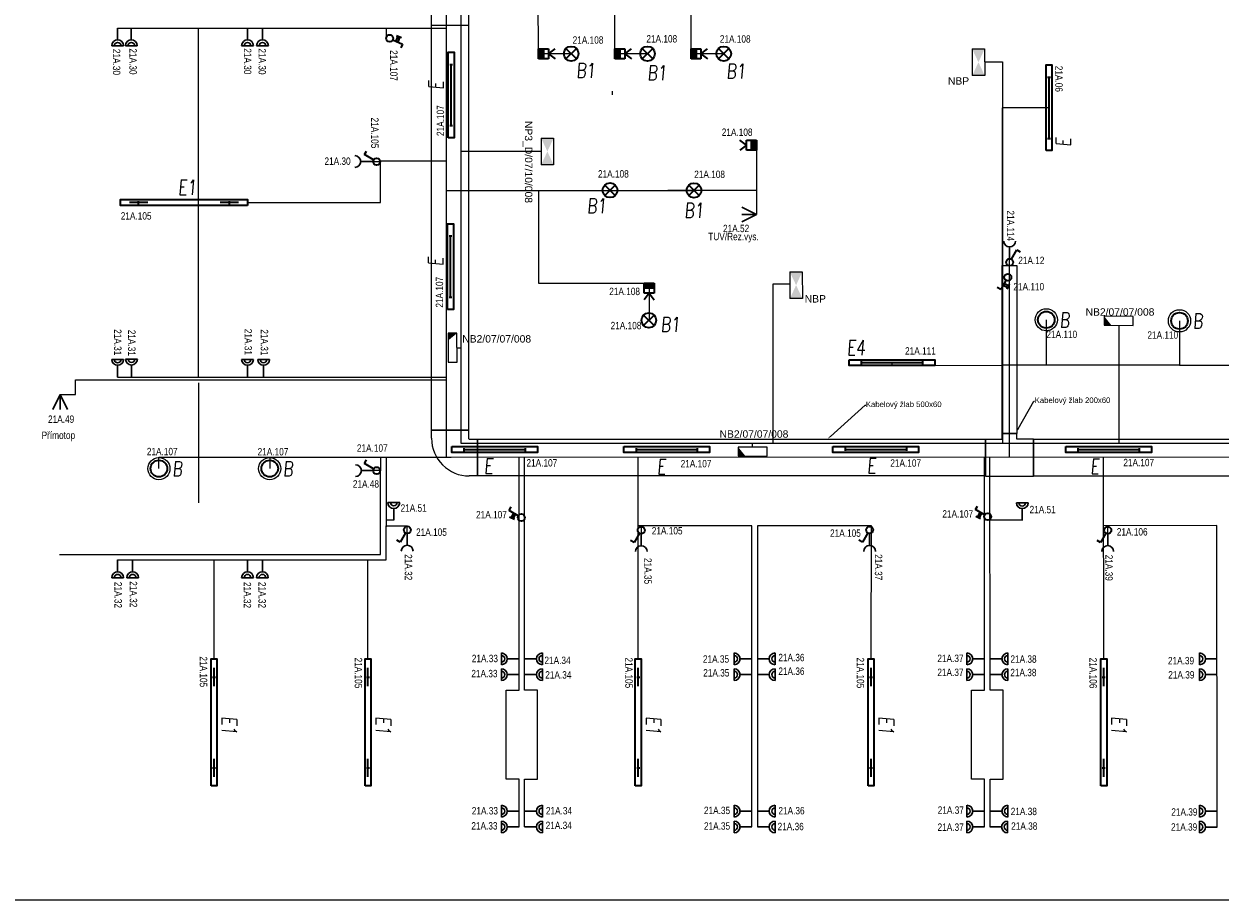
# Model space of a CAD drawing. Header units: millimetres. Extents: x 370888 to 505664, y 284292 to 447185.
# Tile 38 of 41: x 467287 to 483476, y 353692 to 365550. Entities that reach past the tile are written whole.
import ezdxf
from ezdxf import colors
from ezdxf.entities.mleader import LeaderData, LeaderLine
from ezdxf.enums import TextEntityAlignment as Align
from ezdxf.math import Vec2, Vec3

# ---------------------------------------------------------------- set-up
doc = ezdxf.new("R2010")
doc.units = ezdxf.units.MM
doc.header["$LTSCALE"] = 100
doc.layers.get('0').update_dxf_attribs({"color": 21, "linetype": 'CONTINUOUS'})
for name, color, linetype, lineweight in [('2DE_OBL', 91, 'CONTINUOUS', 35), ('2DE_OBL_L1', 91, 'CONTINUOUS', 35), ('CP_DETAL', 33, 'CONTINUOUS', 18), ('E_KABELOVY ŽLAB', 36, 'CONTINUOUS', 25), ('E_NOUZOVÉ+PP OSVĚTLENÍ', 60, 'CONTINUOUS', 25), ('E_SVĚTLA POPIS', 130, 'CONTINUOUS', 30), ('E_VEDENÍ SILNOPROUD', 50, 'CONTINUOUS', 25), ('E_VEDENÍ_CBS', 214, 'CONTINUOUS', 25), ('E_VYPINACE', 170, 'CONTINUOUS', 35), ('E_ZÁSUVKY POPIS', 111, 'CONTINUOUS', 30), ('E_ZÁSUVKY-DVOJITE', 7, 'CONTINUOUS', 30), ('E_ZÁSUVKY.OST.+VYVODY', 11, 'CONTINUOUS', 30), ('E_ŽLABY', 40, 'CONTINUOUS', 15), ('U1 LIGHTING', 10, 'CONTINUOUS', 35)]:
    doc.layers.add(name, color=color, linetype=linetype, lineweight=lineweight)
for name, color, linetype in [('BEZPECNOSTNE SVETLA', 80, 'CONTINUOUS'), ('E_RÁM', 253, 'CONTINUOUS'), ('GC3_MEP_E_LV_SECURITY LIGHT', 80, 'CONTINUOUS'), ('PIKTOGRAMY', 210, 'CONTINUOUS'), ('PRIPOJKA 230V', 1, 'CONTINUOUS'), ('ŽLAB', 7, 'CONTINUOUS')]:
    doc.layers.add(name, color=color, linetype=linetype)
doc.styles.add('ARIAL', font='arial.ttf')
doc.styles.add('CP_ATTR', font='ROMANS.SHX')
doc.styles.add('CS-ROMANS', font='romans.shx', dxfattribs={"width": 0.75, "oblique": 5})
doc.styles.get("Standard").update_dxf_attribs({"font": 'arial.ttf'})
doc.styles.add('V+P_01_B3_E_FP_001$0$BLOCK', font='romans.shx', dxfattribs={"width": 0.8})

# ---------------------------------------------------------------- blocks, each defined once
blk = doc.blocks.new('zasuvka_jednoducha')
at = {"color": 1, "lineweight": 30}
blk.add_line((19281, 12983), (19281, 13143), dxfattribs=at)
blk.add_arc((19281, 12903), 80, 0, 180, dxfattribs=at)
blk = doc.blocks.new('A$C3423193F')
at = {"color": 1, "linetype": 'ByBlock'}
for p, q in [((80, 240), (0, 240)), ((80, 240), (160, 240)), ((80, 160), (80, 0))]:
    blk.add_line(p, q, dxfattribs=at)
for radius in [80, 45.2]:
    blk.add_arc((80, 240), radius, 180, 0, dxfattribs=at)
blk = doc.blocks.new('*U28', base_point=(57391, -22719))
at = {"lineweight": 30, "ltscale": 0.1}
for p, q in [((57291, -22519), (57391, -22719)), ((57391, -22719), (57391, -22519)), ((57391, -22719), (57491, -22519))]:
    blk.add_line(p, q, dxfattribs=at)
blk = doc.blocks.new('pripojka 230V')
at = {"layer": 'PRIPOJKA 230V', "color": 1, "xscale": -1}
blk.add_blockref('*U28', (0, -2, -40), dxfattribs=at)
blk = doc.blocks.new('*U30')
at = {"color": 0, "linetype": 'ByBlock'}
for p, q in [((24, 249.57), (96, 374.28)), ((96, 374.28), (143.56, 346.82))]:
    blk.add_line(p, q, dxfattribs=at)
blk.add_circle((0, 208), 48, dxfattribs=at)
blk = doc.blocks.new('prepinas-svetel-jednoduchy')
at = {"layer": 'E_VYPINACE', "rotation": 89.99999999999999}
blk.add_blockref('*U30', (208, 2), dxfattribs=at)
blk = doc.blocks.new('E')
at = {"layer": 'U1 LIGHTING', "style": 'CS-ROMANS', "oblique": 5, "width": 0.75}
blk.add_text('E', height=200, dxfattribs=at).set_placement((229480, 21709))
blk = doc.blocks.new('*U32', base_point=(28429, 5840))
at = {"linetype": 'ByBlock'}
blk.add_hatch(color=0, dxfattribs=at).paths.add_polyline_path([(28362, 5840), (28497, 5840), (28497, 5772), (28362, 5772)])
at = {"color": 0, "linetype": 'ByBlock'}
for p, q in [((28429, 5907), (28362, 5997)), ((28429, 5907), (28497, 5997)), ((28362, 5907), (28497, 5907)), ((28362, 5772), (28362, 5907)), ((28362, 5840), (28497, 5840)), ((28497, 5907), (28497, 5772)), ((28497, 5772), (28362, 5772))]:
    blk.add_line(p, q, dxfattribs=at)
blk = doc.blocks.new('pohybove-cidlo-svetla')
at = {"layer": 'E_VYPINACE', "rotation": 180}
blk.add_blockref('*U32', (-1, 30), dxfattribs=at)
blk = doc.blocks.new('*U24')
at = {"color": 0, "linetype": 'ByBlock'}
for p, q in [((24, 249.57), (96, 374.28)), ((96, 374.28), (143.56, 346.82))]:
    blk.add_line(p, q, dxfattribs=at)
blk.add_circle((0, 208), 48, dxfattribs=at)
blk = doc.blocks.new('tlacitko_prepinac_svetla')
at = {"layer": 'E_VYPINACE'}
for points in [[(16875, 8774), (16940, 8744)], [(16888, 8798), (16951, 8769)], [(16930, 8722), (16960, 8787)]]:
    blk.add_lwpolyline(points, dxfattribs=at)
at = {"layer": 'E_VYPINACE', "rotation": 180}
blk.add_blockref('*U24', (16937, 9090), dxfattribs=at)
blk = doc.blocks.new('*U185')
for p, q in [((120, 260), (120, 370)), ((120, 370), (620, 370)), ((620, 370), (620, 260)), ((0, -250), (0, 250)), ((0, 250), (110, 250)), ((110, -250), (0, -250))]:
    blk.add_line(p, q)
for radius in [510, 10]:
    blk.add_arc((110, 260), radius, 270, 0)
at = {"style": 'CP_ATTR', "flags": 9}
for tag in ['NAME', 'PRODUCER', 'PRODUCT-TYPE', 'ARTICLE', 'FLOW', 'NUMBER', 'SYSTEM', 'FORM', 'SIZE', 'OTHER']:
    blk.add_attdef(tag, (0, 0), '', height=0.0001, dxfattribs=at)
blk = doc.blocks.new('*U186')
for p, q in [((0, -250), (0, 250)), ((0, 250), (10960, 250)), ((10960, 250), (10960, -250)), ((10960, -250), (0, -250))]:
    blk.add_line(p, q)
at = {"style": 'CP_ATTR', "flags": 9}
for tag in ['NAME', 'PRODUCER', 'PRODUCT-TYPE', 'ARTICLE', 'FLOW', 'NUMBER', 'SYSTEM', 'FORM', 'SIZE', 'OTHER']:
    blk.add_attdef(tag, (0, 0), '', height=0.0001, dxfattribs=at)
blk = doc.blocks.new('*U187')
for p, q in [((225, 325), (225, 325)), ((225, 325), (425, 325)), ((225, 250), (225, 325)), ((425, 325), (425, 325)), ((425, 250), (425, 325)), ((0, -250), (0, 250)), ((0, 250), (0, 250)), ((0, 250), (225, 250)), ((650, 250), (425, 250)), ((650, 250), (650, 250)), ((650, 250), (650, -250)), ((0, -250), (0, -250)), ((0, -250), (650, -250)), ((650, -250), (650, -250))]:
    blk.add_line(p, q)
at = {"style": 'CP_ATTR', "flags": 9}
for tag in ['NAME', 'PRODUCER', 'PRODUCT-TYPE', 'ARTICLE', 'FLOW', 'NUMBER', 'SYSTEM', 'FORM', 'SIZE', 'OTHER']:
    blk.add_attdef(tag, (0, 0), '', height=0.0001, dxfattribs=at)
blk = doc.blocks.new('*U188')
for p, q in [((0, -100), (0, 100)), ((0, 100), (2275, 100)), ((2275, 100), (2275, -100)), ((2275, -100), (0, -100))]:
    blk.add_line(p, q)
at = {"style": 'CP_ATTR', "flags": 9}
for tag in ['NAME', 'PRODUCER', 'PRODUCT-TYPE', 'ARTICLE', 'FLOW', 'NUMBER', 'SYSTEM', 'FORM', 'SIZE', 'OTHER']:
    blk.add_attdef(tag, (0, 0), '', height=0.0001, dxfattribs=at)
blk = doc.blocks.new('2DELLI009_CZ')
for p, q in [((-0.5, 0.1), (-0.5, -0.1)), ((-0.5, 0), (0.5, 0)), ((0.5, 0.1), (0.5, -0.1))]:
    blk.add_line(p, q)
blk.add_lwpolyline([(-0.7, 0.2), (0.7, 0.2), (0.7, -0.2), (-0.7, -0.2)], close=True)
at = {"linetype": 'ByBlock', "style": 'CP_ATTR', "flags": 9}
for tag, p in [('NAME', (-0.092, -0.018)), ('GROUP', (-0.092, -0.018)), ('NUMBER', (-0.092, -0.018)), ('PRODUCER', (-0.092, -0.018)), ('ARTICLE', (-0.092, -0.018)), ('CHARACTER', (-0.092, -0.018)), ('VOLTAGE', (-0.092, -0.019)), ('WEIGHT', (-0.092, -0.018)), ('OTHER', (-0.092, -0.018)), ('PRODUCT-TYPE', (-0.092, -0.019)), ('ORDER-NO', (-0.092, -0.019)), ('POWER', (-0.092, -0.019))]:
    blk.add_attdef(tag, text='', height=0.00005, dxfattribs=at).set_placement(p, align=Align.MIDDLE_LEFT)
blk = doc.blocks.new('*U190')
at = {"layer": 'GC3_MEP_E_LV_SECURITY LIGHT', "linetype": 'ByBlock'}
for p, q in [((-121, 195), (-119, -195)), ((-1, 195), (-121, 195)), ((1, -195), (-1, 195)), ((-119, -195), (1, -195))]:
    blk.add_line(p, q, dxfattribs=at)
at = {"layer": 'GC3_MEP_E_LV_SECURITY LIGHT'}
blk.add_solid([(-1, 195), (-121, 195), (-120, 98)], dxfattribs=at)
at = {"layer": 'BEZPECNOSTNE SVETLA', "style": 'ARIAL'}
blk.add_attdef('BEZ.SV', (52, -54), '', height=100, dxfattribs=at)
blk = doc.blocks.new('*U189')
at = {"layer": 'GC3_MEP_E_LV_SECURITY LIGHT', "linetype": 'ByBlock'}
for p, q in [((135, 59), (-255, 61)), ((-255, 61), (-255, -59)), ((135, -61), (135, 59)), ((-255, -59), (135, -61))]:
    blk.add_line(p, q, dxfattribs=at)
at = {"layer": 'GC3_MEP_E_LV_SECURITY LIGHT'}
blk.add_solid([(-255, 61), (-255, -59), (-158, -60)], dxfattribs=at)
at = {"layer": 'BEZPECNOSTNE SVETLA', "style": 'ARIAL'}
blk.add_attdef('BEZ.SV', (52, -54), '', height=100, dxfattribs=at)
blk = doc.blocks.new('V+P_01_B3_E_FP_001$0$E-LI-35')
at = {"layer": 'E_NOUZOVÉ+PP OSVĚTLENÍ', "linetype": 'ByBlock'}
for p, q in [((-10.88, -1.92), (10.88, -1.92)), ((-10.88, -12.08), (-10.88, -1.92)), ((10.88, -1.92), (10.88, -12.08)), ((-10.88, -12.08), (10.88, -12.08))]:
    blk.add_line(p, q, dxfattribs=at)
at = {"layer": 'E_NOUZOVÉ+PP OSVĚTLENÍ'}
blk.add_solid([(-10.88, -12.08), (-10.88, -1.92), (10.88, -1.92), (10.88, -12.08)], dxfattribs=at)
at = {"layer": 'E_NOUZOVÉ+PP OSVĚTLENÍ', "style": 'V+P_01_B3_E_FP_001$0$BLOCK', "width": 0.8, "flags": 8}
for tag, p in [('DIVERS.1', (-17.93, -2.11)), ('DIVERS.2', (-16.41, -11.97))]:
    blk.add_attdef(tag, text='', height=7.25, dxfattribs=at).set_placement(p, align=Align.RIGHT)
at = {"layer": 'E_NOUZOVÉ+PP OSVĚTLENÍ', "style": 'V+P_01_B3_E_FP_001$0$BLOCK', "width": 0.8}
for tag, p, height, flags in [('BLOCKNAME', (-6.79, -1.4), 2.54, 3), ('LEISTUNG', (13.35, -11.99), 7.25, 8)]:
    blk.add_attdef(tag, p, '', height=height, dxfattribs=dict(at, flags=flags))
blk.add_attdef('STROMKREIS', text='', height=7.25, dxfattribs=at).set_placement((-11.76, -23.81), align=Align.BOTTOM_CENTER)
blk = doc.blocks.new('*U193')
at = {"layer": 'GC3_MEP_E_LV_SECURITY LIGHT', "xscale": 16.54563019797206, "yscale": 16.54563022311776, "zscale": 16.54563022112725}
blk.add_blockref('V+P_01_B3_E_FP_001$0$E-LI-35', (0, 116), dxfattribs=at)
at = {"layer": 'PIKTOGRAMY', "style": 'ARIAL'}
blk.add_attdef('PIKTOGRAM', (162, -40), '', height=100, dxfattribs=at)
blk = doc.blocks.new('*U194')
at = {"layer": 'GC3_MEP_E_LV_SECURITY LIGHT', "xscale": 16.54563019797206, "yscale": 16.54563022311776, "zscale": 16.54563022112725, "rotation": 270.2193183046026}
blk.add_blockref('V+P_01_B3_E_FP_001$0$E-LI-35', (116, 0), dxfattribs=at)
at = {"layer": 'PIKTOGRAMY', "style": 'ARIAL'}
blk.add_attdef('PIKTOGRAM', (162, -40), '', height=100, dxfattribs=at)
blk = doc.blocks.new('2DELLI018_CZ')
for p, q in [((-0.6, 0), (-0.4, 0)), ((-0.5, 0.1), (-0.5, -0.1)), ((0.4, 0), (0.6, 0)), ((0.5, 0.1), (0.5, -0.1))]:
    blk.add_line(p, q)
blk.add_lwpolyline([(-0.7, 0.2), (0.7, 0.2), (0.7, -0.2), (-0.7, -0.2)], close=True)
at = {"linetype": 'ByBlock', "style": 'CP_ATTR', "flags": 9}
for tag, p in [('NAME', (-0.092, -0.018)), ('GROUP', (-0.092, -0.018)), ('NUMBER', (-0.092, -0.018)), ('PRODUCER', (-0.092, -0.018)), ('ARTICLE', (-0.092, -0.018)), ('CHARACTER', (-0.092, -0.018)), ('VOLTAGE', (-0.092, -0.019)), ('WEIGHT', (-0.092, -0.018)), ('OTHER', (-0.092, -0.018)), ('PRODUCT-TYPE', (-0.092, -0.019)), ('ORDER-NO', (-0.092, -0.019)), ('POWER', (-0.092, -0.019))]:
    blk.add_attdef(tag, text='', height=0.00005, dxfattribs=at).set_placement(p, align=Align.MIDDLE_LEFT)
blk = doc.blocks.new('E1')
at = {"layer": 'U1 LIGHTING', "style": 'CS-ROMANS', "oblique": 5, "width": 0.75}
blk.add_text('E1', height=200, dxfattribs=at).set_placement((229480, 21709))
blk = doc.blocks.new('2DELPH010_CZ')
blk.add_ellipse((0, 0), major_axis=(-0.053, 0.053), ratio=1, start_param=3.926991, end_param=10.210176)
at = {"layer": 'CP_DETAL'}
blk.add_ellipse((0, 0), major_axis=(-0.0707, 0.0707), ratio=1, start_param=3.926991, end_param=10.210176, dxfattribs=at)
at = {"linetype": 'ByBlock', "style": 'CP_ATTR', "flags": 9}
for tag in ['NAME', 'GROUP', 'NUMBER', 'PRODUCER', 'ARTICLE', 'PRODUCT-TYPE', 'ORDER-NO', 'CHARACTER', 'POWER', 'VOLTAGE', 'WEIGHT', 'OTHER']:
    blk.add_attdef(tag, text='', height=0.00000005, dxfattribs=at).set_placement((0, 0), align=Align.MIDDLE_LEFT)
blk = doc.blocks.new('B')
at = {"layer": 'U1 LIGHTING', "style": 'CS-ROMANS', "oblique": 5, "width": 0.75}
blk.add_text('B', height=200, dxfattribs=at).set_placement((229480, 21709))
blk = doc.blocks.new('*U195')
for p, q in [((0, -250), (0, 250)), ((0, 250), (6877, 250)), ((6877, 250), (6877, -250)), ((6877, -250), (0, -250))]:
    blk.add_line(p, q)
at = {"style": 'CP_ATTR', "flags": 9}
for tag in ['NAME', 'PRODUCER', 'PRODUCT-TYPE', 'ARTICLE', 'FLOW', 'NUMBER', 'SYSTEM', 'FORM', 'SIZE', 'OTHER']:
    blk.add_attdef(tag, (0, 0), '', height=0.0001, dxfattribs=at)
blk = doc.blocks.new('*U196')
for p, q in [((0, -250), (0, 250)), ((0, 250), (7512.5, 250)), ((7512.5, 250), (7512.5, -250)), ((7512.5, -250), (0, -250))]:
    blk.add_line(p, q)
at = {"style": 'CP_ATTR', "flags": 9}
for tag in ['NAME', 'PRODUCER', 'PRODUCT-TYPE', 'ARTICLE', 'FLOW', 'NUMBER', 'SYSTEM', 'FORM', 'SIZE', 'OTHER']:
    blk.add_attdef(tag, (0, 0), '', height=0.0001, dxfattribs=at)
blk = doc.blocks.new('E4')
at = {"layer": 'U1 LIGHTING', "style": 'CS-ROMANS', "oblique": 5, "width": 0.75}
blk.add_text('E4', height=200, dxfattribs=at).set_placement((229480, 21709))
blk = doc.blocks.new('2DELLI_01_CZ')
for p, q in [((-0.354, 0.354), (0.354, -0.354)), ((-0.354, -0.354), (0.354, 0.354))]:
    blk.add_line(p, q)
blk.add_circle((0, 0), 0.5)
at = {"linetype": 'ByBlock', "style": 'CP_ATTR', "flags": 9}
for tag, p in [('NAME', (-0.092, -0.018)), ('GROUP', (-0.092, -0.018)), ('NUMBER', (-0.092, -0.018)), ('PRODUCER', (-0.092, -0.018)), ('ARTICLE', (-0.092, -0.018)), ('CHARACTER', (-0.092, -0.018)), ('VOLTAGE', (-0.092, -0.019)), ('WEIGHT', (-0.092, -0.018)), ('OTHER', (-0.092, -0.018)), ('PRODUCT-TYPE', (-0.092, -0.019)), ('ORDER-NO', (-0.092, -0.019)), ('POWER', (-0.092, -0.019))]:
    blk.add_attdef(tag, text='', height=0.00005, dxfattribs=at).set_placement(p, align=Align.MIDDLE_LEFT)
blk = doc.blocks.new('B1')
at = {"layer": 'U1 LIGHTING', "style": 'CS-ROMANS', "oblique": 5, "width": 0.75}
blk.add_text('B1', height=200, dxfattribs=at).set_placement((229480, 21709))

msp = doc.modelspace()

# ---------------------------------------------------------------- linework, layer by layer
for p, q in [((469647, 365495), (469647, 360770)), ((469651, 360695), (469651, 359070))]:
    msp.add_line(p, q)
at = {"layer": 'E_RÁM', "color": 252, "true_color": 0x939598}
msp.add_lwpolyline([(493617, 353692), (467037, 353692), (467037, 377372), (493617, 377372)], close=True, dxfattribs=at)
at = {"layer": 'E_VEDENÍ SILNOPROUD'}
for p, q in [((473001, 371480), (473001, 359683)), ((474252, 365147), (474249, 365922)), ((475284, 365147), (475284, 365922)), ((476317, 365147), (476317, 365922)), ((468556, 365495), (473001, 365495)), ((472189, 365495), (472189, 365356)), ((474694, 365147), (474252, 365147)), ((475727, 365147), (475284, 365147)), ((476759, 365147), (476317, 365147)), ((475252, 364592), (475252, 364642)), ((481161, 364416), (480527, 364416)), ((480527, 364416), (480527, 362282)), ((477202, 363909), (477202, 362973, -40)), ((472006, 363687), (472114, 363687)), ((472114, 363132), (472114, 363696)), ((472114, 363696), (473001, 363696)), ((473001, 363297), (476360, 363297)), ((474252, 363297), (474252, 362042)), ((477204, 363297), (476002, 363297)), ((470314, 363132), (472114, 363132)), ((480627, 362278), (480628, 362373)), ((480527, 362282), (480627, 362278)), ((480627, 359690), (480627, 362282)), ((474252, 362042), (475749, 362040)), ((475749, 362040), (475749, 361536)), ((481124, 361546), (481124, 360932)), ((482927, 361532), (482927, 360932)), ((479035, 360966), (479035, 360926)), ((479035, 360926), (480527, 360932)), ((482927, 360932), (480527, 360932)), ((482927, 360932), (483977, 360932)), ((467986, 360534, -40), (467986, 360732)), ((467986, 360732), (473001, 360732)), ((468556, 360770), (473001, 360770)), ((467777, 360534, -40), (467986, 360534, -40)), ((469114, 359532), (469114, 359685)), ((469114, 359685), (473069, 359685)), ((470614, 359685), (470614, 359532)), ((472114, 359685), (472114, 359505)), ((472189, 359685), (472189, 358743)), ((473069, 359685), (488464, 359695)), ((473989, 358757), (473989, 359686)), ((474064, 356535), (474062, 359686)), ((475602, 356957), (475601, 359687)), ((480289, 358757), (480289, 359690)), ((480364, 356535), (480362, 359690)), ((481902, 356957), (481900, 359691)), ((469114, 359532), (469114, 359532)), ((469114, 359532), (469114, 359532)), ((469114, 359532), (469114, 359532)), ((469114, 359532), (469114, 359532)), ((472114, 359505), (472014, 359505)), ((472114, 358370), (472114, 359505)), ((472293, 358832), (472189, 358832)), ((472189, 358295), (472189, 358757)), ((472189, 358757), (472473, 358757)), ((472475, 358655), (472473, 358757)), ((473989, 356535), (473989, 358757)), ((477139, 358757), (475601, 358757)), ((475644, 358649), (475644, 358757)), ((477139, 354682), (477139, 358757)), ((478759, 358757), (477214, 358757)), ((477214, 358757), (477214, 354682)), ((478752, 356957), (478759, 358757)), ((480289, 356535), (480289, 358757)), ((480799, 358832), (480363, 358832)), ((483433, 358761), (481903, 358757)), ((481956, 358649), (481956, 358757)), ((483439, 354681), (483433, 358761)), ((467769, 358370), (472114, 358370)), ((468556, 358295), (472189, 358295)), ((469860, 356957), (469860, 358295)), ((471944, 356957), (471944, 358295)), ((473814, 355330), (473814, 356535)), ((473814, 356535), (473989, 356535)), ((474239, 356535), (474064, 356535)), ((474239, 355330), (474239, 356535)), ((480114, 355330), (480114, 356535)), ((480114, 356535), (480289, 356535)), ((480539, 356535), (480364, 356535)), ((480539, 355330), (480539, 356535)), ((473989, 355330), (473814, 355330)), ((473989, 354682), (473989, 355330)), ((474064, 354682), (474064, 355330)), ((474064, 355330), (474239, 355330)), ((480289, 355330), (480114, 355330)), ((480289, 354682), (480289, 355330)), ((480364, 354682), (480364, 355330)), ((480364, 355330), (480539, 355330))]:
    msp.add_line(p, q, dxfattribs=at)
at = {"layer": 'E_VEDENÍ_CBS'}
for p, q in [((473199, 371257), (473199, 359874)), ((480287, 365038), (480530, 365038)), ((480530, 365038), (480530, 359874)), ((474288, 363824), (473199, 363824)), ((477426, 359874), (477426, 362033)), ((477426, 362033), (477654, 362033)), ((482104, 361472), (482104, 359874)), ((473149, 361168), (473199, 361168)), ((473199, 359874), (485707, 359874)), ((477150, 359822), (477150, 359874))]:
    msp.add_line(p, q, dxfattribs=at)
at = {"layer": 'E_ŽLABY'}
msp.add_line((472805, 365532), (473305, 365532), dxfattribs=at)

# ---------------------------------------------------------------- block references
msp.add_blockref('E1', (239892, 341530))
at = {"rotation": 270}
for p in [(448258, 585659), (450342, 585659), (454000, 585659), (457150, 585659), (460300, 585659)]:
    msp.add_blockref('E1', p, dxfattribs=at)
at = {"layer": '2DE_OBL'}
for name, p, xscale, yscale, zscale in [('2DELLI_01_CZ', (474694, 365147), 200, 200, 100), ('2DELLI_01_CZ', (475727, 365147), 200, 200, 100), ('2DELLI_01_CZ', (476759, 365147), 200, 200, 100), ('2DELLI_01_CZ', (475220, 363299), 200, 200, 100), ('2DELLI_01_CZ', (476356, 363297), 200, 200, 100), ('2DELPH010_CZ', (481124, 361546), 1500, 1500, 252.5252525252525), ('2DELPH010_CZ', (482927, 361532), 1500, 1500, 252.5252525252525), ('2DELLI_01_CZ', (475745, 361539), 200, 200, 100), ('2DELPH010_CZ', (469114, 359532), 1500, 1500, 252.5252525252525), ('2DELPH010_CZ', (470614, 359532), 1500, 1500, 252.5252525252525)]:
    msp.add_blockref(name, p, dxfattribs=dict(at, xscale=xscale, yscale=yscale, zscale=zscale))
at = {"layer": '2DE_OBL', "xscale": 1228.571428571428, "yscale": 200, "zscale": 1000}
for p, rotation in [((469454, 363132), 180), ((469860, 356097), 89.99999999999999), ((471944, 356097), 89.99999999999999), ((475602, 356097), 89.99999999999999), ((478752, 356097), 89.99999999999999), ((481902, 356097), 89.99999999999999)]:
    msp.add_blockref('2DELLI018_CZ', p, dxfattribs=dict(at, rotation=rotation))
at = {"layer": '2DE_OBL_L1', "xscale": 828.5714285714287, "yscale": 200, "zscale": 1000, "rotation": 90}
for p in [(473070, 364589), (481161, 364416), (473061, 362266)]:
    msp.add_blockref('2DELLI009_CZ', p, dxfattribs=at)
at = {"layer": '2DE_OBL_L1', "xscale": 828.5714285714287, "yscale": 200, "zscale": 1000}
for p in [(479035, 360966), (473657, 359790), (475986, 359790), (478816, 359791), (481967, 359790)]:
    msp.add_blockref('2DELLI009_CZ', p, dxfattribs=at)
at = {"layer": 'E_NOUZOVÉ+PP OSVĚTLENÍ'}
ref = msp.add_blockref('*U194', (480206, 365032), dxfattribs=at)
ref.add_attrib('PIKTOGRAM', 'NBP', (479793, 364729), dxfattribs={"height": 100, "style": 'ARIAL'})
ref = msp.add_blockref('*U193', (474372, 363824), dxfattribs=dict(at, rotation=270))
ref.add_attrib('PIKTOGRAM', 'NP3_D/07/10/008', (474068, 364237), dxfattribs={"height": 100, "rotation": 270, "style": 'ARIAL'})
ref = msp.add_blockref('*U194', (477738, 362015), dxfattribs=at)
ref.add_attrib('PIKTOGRAM', 'NBP', (477855, 361780), dxfattribs={"height": 100, "style": 'ARIAL'})
ref = msp.add_blockref('*U189', (482164, 361532), dxfattribs=at)
ref.add_attrib('BEZ.SV', 'NB2/07/07/008', (481656, 361602), dxfattribs={"layer": 'BEZPECNOSTNE SVETLA', "height": 100, "style": 'ARIAL'})
ref = msp.add_blockref('*U190', (473149, 361168), dxfattribs=at)
ref.add_attrib('BEZ.SV', 'NB2/07/07/008', (473220, 361238), dxfattribs={"layer": 'BEZPECNOSTNE SVETLA', "height": 100, "style": 'ARIAL'})
ref = msp.add_blockref('*U189', (477210, 359762), dxfattribs=at)
ref.add_attrib('BEZ.SV', 'NB2/07/07/008', (476702, 359950), dxfattribs={"layer": 'BEZPECNOSTNE SVETLA', "height": 100, "style": 'ARIAL'})
at = {"layer": 'E_VYPINACE', "rotation": 89.99999999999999}
for p in [(472478, 358703), (478735, 358702), (475644, 358698), (481958, 358698)]:
    msp.add_blockref('prepinas-svetel-jednoduchy', p, dxfattribs=at)
at = {"layer": 'E_ZÁSUVKY-DVOJITE', "xscale": -1, "rotation": 180}
for p in [(468476, 365495), (468661, 365495), (470234, 365495), (470436, 365495), (468476, 358295), (468679, 358295), (470234, 358295), (470435, 358295)]:
    msp.add_blockref('A$C3423193F', p, dxfattribs=at)
at = {"layer": 'E_ZÁSUVKY-DVOJITE'}
for p in [(468663, 360774), (468476, 360770), (470234, 360770), (470451, 360770), (472213, 358832), (480719, 358830)]:
    msp.add_blockref('A$C3423193F', p, dxfattribs=at)
for p, rotation in [((473989, 356877), 89.99999999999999), ((474064, 357037), 270), ((477139, 356877), 89.99999999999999), ((477214, 357037), 270), ((480289, 356877), 89.99999999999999), ((480364, 357037), 270), ((483439, 356877), 89.99999999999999), ((473989, 356663), 89.99999999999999), ((474064, 356823), 270), ((477139, 356663), 89.99999999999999), ((477214, 356823), 270), ((480289, 356663), 89.99999999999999), ((480364, 356823), 270), ((483439, 356663), 89.99999999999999), ((473989, 354816), 89.99999999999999), ((474064, 354976), 270), ((477139, 354816), 89.99999999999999), ((477214, 354976), 270), ((480289, 354816), 89.99999999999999), ((480364, 354976), 270), ((483439, 354815), 89.99999999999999), ((473989, 354602), 89.99999999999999), ((474064, 354762), 270), ((477139, 354602), 89.99999999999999), ((477214, 354762), 270), ((480289, 354602), 89.99999999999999), ((480360, 354762), 270), ((483439, 354601), 89.99999999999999)]:
    msp.add_blockref('A$C3423193F', p, dxfattribs=dict(at, rotation=rotation))
at = {"layer": 'E_ZÁSUVKY.OST.+VYVODY', "color": 1}
for name, p, rotation in [('tlacitko_prepinac_svetla', (482562, 349258), 94.99999999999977), ('zasuvka_jednoducha', (458862, 382969), 270), ('zasuvka_jednoducha', (499909, 375515), 180), ('zasuvka_jednoducha', (458871, 378786), 270), ('tlacitko_prepinac_svetla', (465138, 375807), 270), ('tlacitko_prepinac_svetla', (471449, 375818), 270)]:
    msp.add_blockref(name, p, dxfattribs=dict(at, rotation=rotation))
at = {"layer": 'E_ZÁSUVKY.OST.+VYVODY'}
for p, rotation in [((477202, 362972), 89.99999999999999), ((467777, 360532), 180)]:
    msp.add_blockref('pripojka 230V', p, dxfattribs=dict(at, rotation=rotation))
at = {"layer": 'E_ZÁSUVKY.OST.+VYVODY', "color": 1}
for name, p in [('tlacitko_prepinac_svetla', (463666, 353239)), ('zasuvka_jednoducha', (453194, 345512)), ('zasuvka_jednoducha', (456362, 345505)), ('zasuvka_jednoducha', (459452, 345508)), ('zasuvka_jednoducha', (462675, 345506))]:
    msp.add_blockref(name, p, dxfattribs=at)
at = {"layer": 'E_ŽLABY'}
for name, p, rotation in [('*U186', (473055, 371012), 270), ('*U188', (480627, 360006), 90)]:
    msp.add_blockref(name, p, dxfattribs=dict(at, rotation=rotation))
for name, p in [('B1', (245281, 343111)), ('B1', (246244, 343079)), ('B1', (247313, 343101)), ('B1', (245427, 341278)), ('B1', (246744, 341218)), ('B1', (246425, 339674)), ('B', (251824, 339734)), ('B', (253627, 339720)), ('E4', (248944, 339360)), ('*U195', (473425, 359682)), ('*U196', (480952, 359681)), ('B', (239814, 337720)), ('B', (241314, 337720))]:
    msp.add_blockref(name, p, dxfattribs=at)
at = {"layer": 'E_ŽLABY', "zscale": 50, "rotation": 270}
msp.add_blockref('*U185', (473055, 360052), dxfattribs=at)
at = {"layer": 'E_ŽLABY', "zscale": 50}
msp.add_blockref('*U187', (480302, 359681), dxfattribs=at)
at = {"layer": 'U1 LIGHTING', "rotation": 90}
for p in [(494676, 135179), (503167, 134408), (494670, 132792)]:
    msp.add_blockref('E', p, dxfattribs=at)
at = {"layer": 'U1 LIGHTING'}
for p in [(244034, 337758), (246374, 337749), (249217, 337762), (252238, 337753)]:
    msp.add_blockref('E', p, dxfattribs=at)
at = {"layer": 'ŽLAB'}
for name, p, rotation in [('pohybove-cidlo-svetla', (474349, 365148), 89.99999999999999), ('pohybove-cidlo-svetla', (475382, 365148), 89.99999999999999), ('pohybove-cidlo-svetla', (476414, 365148), 89.99999999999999), ('pohybove-cidlo-svetla', (477104, 363909), 270), ('prepinas-svetel-jednoduchy', (480626, 362325), 270)]:
    msp.add_blockref(name, p, dxfattribs=dict(at, rotation=rotation))
for name, p in [('prepinas-svetel-jednoduchy', (472061, 363684)), ('pohybove-cidlo-svetla', (475750, 361943)), ('prepinas-svetel-jednoduchy', (472062, 359503))]:
    msp.add_blockref(name, p, dxfattribs=at)

# ---------------------------------------------------------------- texts
at = {"layer": 'E_SVĚTLA POPIS', "width": 0.8}
for s, p in [('21A.108', (474714, 365283)), ('21A.108', (475712, 365299)), ('21A.108', (476706, 365297)), ('21A.108', (476732, 364035)), ('21A.108', (475057, 363471)), ('21A.108', (476359, 363465)), ('21A.105', (468598, 362902)), ('21A.12', (480745, 362300)), ('21A.110', (480679, 361944)), ('21A.108', (475209, 361880)), ('21A.108', (475228, 361418)), ('21A.110', (481126, 361299)), ('21A.110', (482493, 361290)), ('21A.111', (479213, 361075)), ('21A.107', (468951, 359713)), ('21A.107', (470450, 359710)), ('21A.107', (471794, 359760)), ('21A.107', (474089, 359560)), ('21A.107', (476176, 359549)), ('21A.107', (479013, 359558)), ('21A.107', (482167, 359564)), ('21A.51', (472385, 358948)), ('21A.107', (473407, 358859)), ('21A.107', (479718, 358869)), ('21A.51', (480898, 358928)), ('21A.105', (475785, 358641)), ('21A.105', (478198, 358609)), ('21A.106', (482079, 358626))]:
    msp.add_text(s, height=100, dxfattribs=at).set_placement(p)
for s, rotation, p in [('21A.107', 270, (472244, 365196)), ('21A.06', 270, (481246, 364984)), ('21A.107', 90, (472974, 364033)), ('21A.105', 270, (471987, 364283)), ('21A.107', 90, (472961, 361711)), ('21A.105', 270, (469668, 356990)), ('21A.105', 270, (471765, 356974)), ('21A.105', 270, (475426, 356976)), ('21A.105', 270, (478559, 356975)), ('21A.106', 270, (481709, 356973))]:
    msp.add_text(s, height=100, rotation=rotation, dxfattribs=at).set_placement(p)
at = {"layer": 'E_ZÁSUVKY POPIS', "width": 0.8}
for s, p in [('21A.30', (468492, 365213)), ('21A.30', (468715, 365219)), ('21A.30', (470266, 365221)), ('21A.30', (470463, 365219)), ('21A.114', (480591, 363026)), ('21A.31', (468508, 361419)), ('21A.31', (468698, 361411)), ('21A.31', (470274, 361424)), ('21A.31', (470493, 361417)), ('21A.32', (472442, 358374)), ('21A.35', (475683, 358322)), ('21A.37', (478804, 358374)), ('21A.39', (481924, 358367)), ('21A.32', (468513, 357999)), ('21A.32', (468720, 358008)), ('21A.32', (470262, 357998)), ('21A.32', (470462, 357998))]:
    msp.add_text(s, height=100, rotation=270, dxfattribs=at).set_placement(p)
for s, p in [('21A.30', (471355, 363643)), ('21A.52', (476749, 362732)), ('TUV/Rez.vys.', (476550, 362623)), ('21A.49', (467614, 360151)), ('Přímotop', (467527, 359933)), ('21A.48', (471739, 359274)), ('21A.105', (472595, 358622)), ('21A.33', (473349, 356912)), ('21A.34', (474332, 356887)), ('21A.35', (476477, 356905)), ('21A.36', (477498, 356925)), ('21A.37', (479650, 356914)), ('21A.38', (480639, 356904)), ('21A.39', (482771, 356883)), ('21A.33', (473343, 356708)), ('21A.35', (476481, 356718)), ('21A.36', (477498, 356740)), ('21A.37', (479650, 356725)), ('21A.38', (480637, 356722)), ('21A.34', (474343, 356690)), ('21A.39', (482775, 356691)), ('21A.33', (473349, 354851)), ('21A.34', (474352, 354852)), ('21A.35', (476491, 354856)), ('21A.36', (477499, 354852)), ('21A.37', (479655, 354860)), ('21A.38', (480643, 354842)), ('21A.39', (482816, 354835)), ('21A.33', (473343, 354647)), ('21A.34', (474349, 354653)), ('21A.35', (476491, 354645)), ('21A.36', (477488, 354638)), ('21A.37', (479653, 354629)), ('21A.38', (480649, 354644)), ('21A.39', (482813, 354632))]:
    msp.add_text(s, height=100, dxfattribs=at).set_placement(p)

# ---------------------------------------------------------------- leaders
at = {"layer": 'E_KABELOVY ŽLAB'}
ml = msp.add_multileader_mtext('Standard', dxfattribs=at)
ml.set_content('Kabelový žlab 500x60', color=256, style='ARIAL')
ml.set_leader_properties()
ml.build(insert=Vec2(0, 0))
ml.multileader.update_dxf_attribs({"arrow_head_size": 50})
ctx = ml.context
ctx.base_point, ctx.char_height, ctx.arrow_head_size, ctx.plane_origin = Vec3(478680, 360391), 75, 50, Vec3(478153, 359924)
notes = []
notes.append((ctx, [(0, (1, 1, 0), (478672, 360391), (1, 0), 8, [(0, [(478165, 359934)], 0, [])])]))
ctx.mtext.insert, ctx.mtext.flow_direction = Vec3(478682, 360440), 5
ml = msp.add_multileader_mtext('Standard', dxfattribs=at)
ml.set_content('Kabelový žlab 200x60', color=256, style='ARIAL')
ml.set_leader_properties()
ml.build(insert=Vec2(0, 0))
ml.multileader.update_dxf_attribs({"arrow_head_size": 50})
ctx = ml.context
ctx.base_point, ctx.char_height, ctx.arrow_head_size, ctx.plane_origin = Vec3(480965, 360446), 75, 50, Vec3(480709, 360017)
notes.append((ctx, [(0, (1, 1, 0), (480957, 360446), (1, 0), 8, [(0, [(480721, 360026)], 0, [])])]))
ctx.mtext.insert, ctx.mtext.flow_direction = Vec3(480967, 360495), 5
for ctx, leaders in notes:
    for number, flags, end, landing, length, lines in leaders:
        leader = LeaderData()
        leader.index, (leader.has_last_leader_line, leader.has_dogleg_vector, leader.attachment_direction) = number, flags
        leader.last_leader_point, leader.dogleg_vector, leader.dogleg_length = Vec3(end), Vec3(landing), length
        for number, points, colour, breaks in lines:
            line = LeaderLine()
            line.index, line.vertices, line.color, line.breaks = number, Vec3.list(points), colors.encode_raw_color(colour), breaks
            leader.lines.append(line)
        ctx.leaders.append(leader)

doc.saveas('drawing.dxf')
